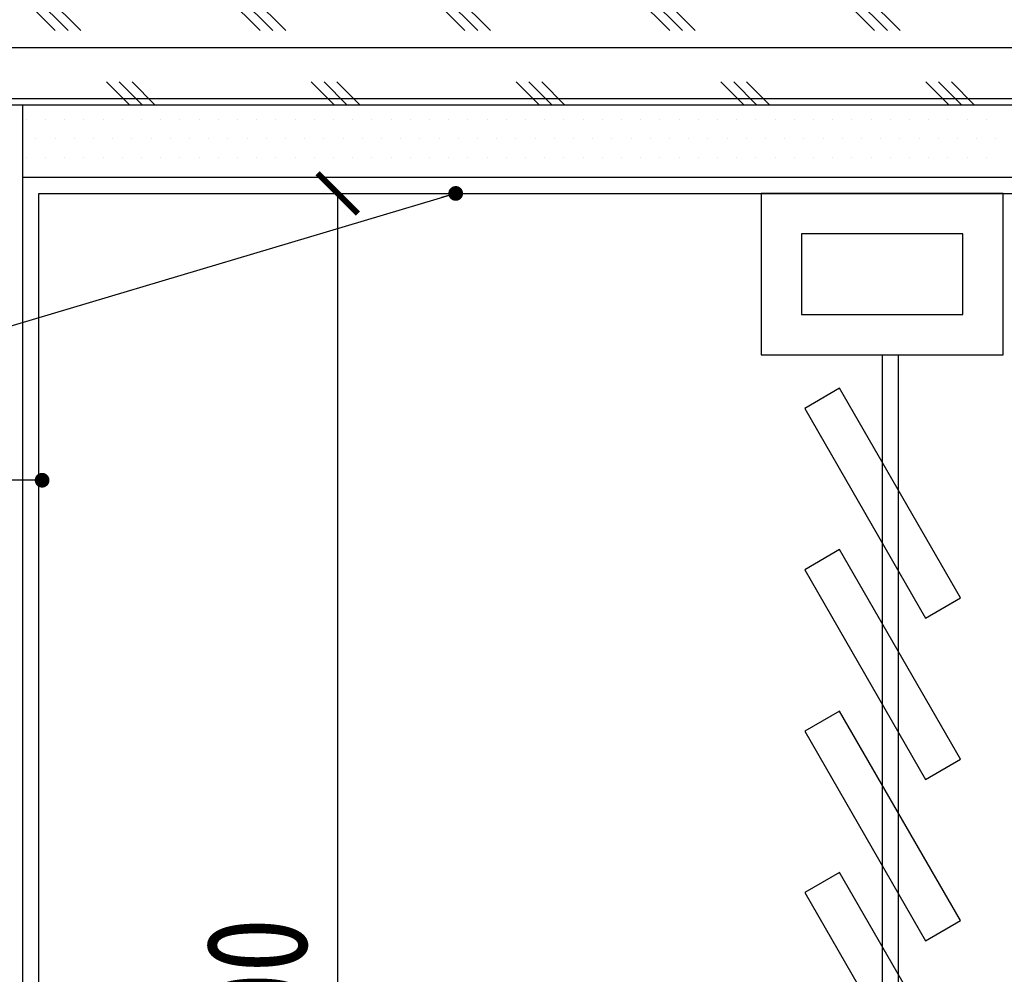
# Model space of a CAD drawing. Header units: millimetres. Extents: x -53 to 3023, y -53 to 2153.
# Tile 41 of 52: x 1882 to 2004, y 1049 to 1167. Entities that reach past the tile are written whole.
import ezdxf

# ---------------------------------------------------------------- set-up
doc = ezdxf.new("R2010")
doc.units = ezdxf.units.MM
doc.header["$LTSCALE"] = 5
doc.layers.get('Defpoints').update_dxf_attribs({"color": 8})
for name, color, linetype in [('A-建筑-拆墙', 251, 'Continuous'), ('E-尺寸标注', 9, 'Continuous'), ('Q-立面-填充', 251, 'Continuous'), ('Q-立面-完成面造型线', 6, 'Continuous'), ('Q-立面-次粗线', 31, 'Continuous'), ('Q-立面-细线', 8, 'Continuous')]:
    doc.layers.add(name, color=color, linetype=linetype)
doc.styles.add('CCD_DIM', font='SimSun.ttf', dxfattribs={"width": 0.8})
doc.styles.get("Standard").update_dxf_attribs({"font": 'SimSun.ttf'})
doc.dimstyles.new('1', dxfattribs={"dimscale": 0, "dimtxt": 2.5, "dimasz": 1.5, "dimexe": 1, "dimexo": 0, "dimgap": 0.3, "dimtad": 1, "dimdec": 0, "dimzin": 0, "dimdsep": 46, "dimtxsty": 'Standard', "dimblk": 'ARCHTICK', "dimcen": 0.09, "dimclrd": 8, "dimclre": 8, "dimclrt": 4, "dimadec": 0, "dimazin": 0, "dimtfac": 1, "dimtdec": 0, "dimtix": 1, "dimtofl": 0, "dimtmove": 2, "dimatfit": 3, "dimldrblk": 'DOTSMALL', "dimfxl": 5, "dimfxlon": 1, "dimtolj": 1, "dimtzin": 0, "dimarcsym": 0})
doc.dimstyles.get("Standard").update_dxf_attribs({"dimtxt": 0.18, "dimasz": 0.18, "dimexe": 0.18, "dimexo": 0.0625, "dimgap": 0.09, "dimtad": 0, "dimtih": 1, "dimtoh": 1, "dimdec": 4, "dimzin": 0, "dimdsep": 46, "dimtxsty": 'Standard', "dimcen": 0.09, "dimadec": 0, "dimazin": 0, "dimtfac": 1, "dimtdec": 4, "dimtofl": 0, "dimtmove": 0, "dimatfit": 3, "dimfxl": 1, "dimtolj": 1, "dimtzin": 0, "dimarcsym": 0})

# ---------------------------------------------------------------- blocks, each defined once
blk = doc.blocks.new('_ArchTick')
at = {"color": 0, "linetype": 'ByBlock', "const_width": 0.15}
blk.add_lwpolyline([(-0.5, -0.5), (0.5, 0.5)], dxfattribs=at)
blk = doc.blocks.new('*D122')
at = {"layer": 'Defpoints', "color": 0, "ltscale": 0.1999999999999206, "transparency": 16777216}
for p in [(-535014.7830493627, 505267.6246182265), (-535007.3706500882, 505267.6246182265), (-535014.7830493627, 505227.6246182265)]:
    blk.add_point(p, dxfattribs=at)
at = {"layer": 'E-尺寸标注', "color": 44, "lineweight": -2, "ltscale": 0.1999999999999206, "transparency": 16777216}
for p, q in [((-535012.3706500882, 505267.6246182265), (-535006.3706500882, 505267.6246182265)), ((-535007.3706500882, 505227.6246182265), (-535007.3706500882, 505267.6246182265)), ((-535012.3706500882, 505227.6246182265), (-535006.3706500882, 505227.6246182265))]:
    blk.add_line(p, q, dxfattribs=at)
for p, rotation in [((-535007.3706500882, 505267.6246182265), 90), ((-535007.3706500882, 505227.6246182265), 270)]:
    blk.add_blockref('_ArchTick', p, dxfattribs=dict(at, rotation=rotation))
at = {"layer": 'E-尺寸标注', "color": 50, "ltscale": 0.1999999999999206, "transparency": 16777216, "insert": (-535009.3706500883, 505247.6246182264), "char_height": 2.5, "attachment_point": 5, "rotation": 90, "style": 'CCD_DIM'}
blk.add_mtext('\\A1;200', dxfattribs=at)
blk = doc.blocks.new('HBA_Leader_Dot')
at = {"color": 0, "linetype": 'ByBlock'}
blk.add_line((-5, 0), (-10, 0), dxfattribs=at)
at = {"color": 0, "linetype": 'ByBlock', "const_width": 5}
blk.add_lwpolyline([(-2.5, 0, 1), (2.5, 0, 1)], format="xyb", close=True, dxfattribs=at)
blk = doc.blocks.new('*E42')
at = {"layer": 'Q-立面-细线'}
for p, q in [((3, 60.27542933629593), (3, 0)), ((3.400000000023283, 60.27542933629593), (3.400000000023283, 0))]:
    blk.add_line(p, q, dxfattribs=at)
for points in [[(0, 60.27542933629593), (6, 60.27542933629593), (6, 64.27542933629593), (0, 64.27542933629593)], [(1, 61.27542933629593), (5, 61.27542933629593), (5, 63.27542933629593), (1, 63.27542933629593)], [(4.080622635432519, 53.74865256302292), (4.946648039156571, 54.24865256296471), (1.946648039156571, 59.44480498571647), (1.080622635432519, 58.94480498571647)], [(4.080622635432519, 49.74763235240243), (4.946648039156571, 50.24763235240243), (1.946648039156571, 55.4437847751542), (1.080622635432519, 54.9437847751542)], [(4.080622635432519, 45.74661214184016), (4.946648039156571, 46.24661214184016), (1.946648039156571, 51.44276456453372), (1.080622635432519, 50.94276456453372)], [(4.080622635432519, 41.74559193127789), (4.946648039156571, 42.24559193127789), (1.946648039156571, 47.44174435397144), (1.080622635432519, 46.94174435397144)]]:
    blk.add_lwpolyline(points, close=True, dxfattribs=at)
blk = doc.blocks.new('0')
at = {"layer": 'Q-立面-填充', "ltscale": 0.1999999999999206}
h = blk.add_hatch(dxfattribs=at)
h.set_pattern_fill('CORK', color=256, scale=2, style=0)
h.set_pattern_definition([(0, (-535022.5830493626, 505269.8246182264), (0, 1.269999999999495), []), (135, (-535021.9480493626, 505269.1896182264), (-2.540001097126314, -2.540001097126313), [1.796051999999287, -1.796051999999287]), (135, (-535021.6305493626, 505269.1896182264), (-2.540001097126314, -2.540001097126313), [1.796051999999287, -1.796051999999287]), (135, (-535021.3130493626, 505269.1896182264), (-2.540001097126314, -2.540001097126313), [1.796051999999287, -1.796051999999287])])
h.paths.add_polyline_path([(-534974.7830493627, 505273.4246182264), (-535022.5830493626, 505273.4246182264), (-535022.5830493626, 505269.8246182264), (-534974.7830493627, 505269.8246182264)])
at = {"layer": 'Q-立面-完成面造型线', "ltscale": 0.1999999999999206}
for p, q in [((-535014.7830493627, 505227.6246182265, 1.378868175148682), (-535014.7830493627, 505267.6246182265, 1.378868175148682)), ((-535014.7830493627, 505267.6246182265, 1.378868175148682), (-534974.7830493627, 505267.6246182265, 1.378868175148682))]:
    blk.add_line(p, q, dxfattribs=at)
at = {"layer": 'Q-立面-次粗线', "ltscale": 0.1999999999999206}
for p, q in [((-535022.5830493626, 505269.8246182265, 1.378868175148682), (-534974.7830493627, 505269.8246182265, 1.378868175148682)), ((-535015.1830493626, 505228.0246182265, 1.378868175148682), (-535015.1830493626, 505269.8246182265, 1.378868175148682)), ((-535015.0961743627, 505269.4583682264, 1.378868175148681), (-535015.0961743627, 505269.4583682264, 1.378868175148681)), ((-535014.6199243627, 505269.4583682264, 1.378868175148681), (-535014.6199243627, 505269.4583682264, 1.378868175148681)), ((-535014.1436743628, 505269.4583682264, 1.378868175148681), (-535014.1436743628, 505269.4583682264, 1.378868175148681)), ((-535013.6674243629, 505269.4583682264, 1.378868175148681), (-535013.6674243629, 505269.4583682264, 1.378868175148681)), ((-535013.1911743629, 505269.4583682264, 1.378868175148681), (-535013.1911743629, 505269.4583682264, 1.378868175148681)), ((-535012.714924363, 505269.4583682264, 1.378868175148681), (-535012.714924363, 505269.4583682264, 1.378868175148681)), ((-535012.238674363, 505269.4583682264, 1.378868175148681), (-535012.238674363, 505269.4583682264, 1.378868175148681)), ((-535011.762424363, 505269.4583682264, 1.378868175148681), (-535011.762424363, 505269.4583682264, 1.378868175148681)), ((-535011.2861743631, 505269.4583682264, 1.378868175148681), (-535011.2861743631, 505269.4583682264, 1.378868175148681)), ((-535010.8099243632, 505269.4583682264, 1.378868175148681), (-535010.8099243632, 505269.4583682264, 1.378868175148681)), ((-535010.3336743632, 505269.4583682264, 1.378868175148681), (-535010.3336743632, 505269.4583682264, 1.378868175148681)), ((-535009.8574243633, 505269.4583682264, 1.378868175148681), (-535009.8574243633, 505269.4583682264, 1.378868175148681)), ((-535009.3811743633, 505269.4583682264, 1.378868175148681), (-535009.3811743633, 505269.4583682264, 1.378868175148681)), ((-535008.9049243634, 505269.4583682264, 1.378868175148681), (-535008.9049243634, 505269.4583682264, 1.378868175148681)), ((-535008.4286743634, 505269.4583682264, 1.378868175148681), (-535008.4286743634, 505269.4583682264, 1.378868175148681)), ((-535007.9524243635, 505269.4583682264, 1.378868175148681), (-535007.9524243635, 505269.4583682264, 1.378868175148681)), ((-535007.4761743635, 505269.4583682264, 1.378868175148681), (-535007.4761743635, 505269.4583682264, 1.378868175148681)), ((-535006.9999243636, 505269.4583682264, 1.378868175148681), (-535006.9999243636, 505269.4583682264, 1.378868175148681)), ((-535006.5236743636, 505269.4583682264, 1.378868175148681), (-535006.5236743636, 505269.4583682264, 1.378868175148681)), ((-535006.0474243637, 505269.4583682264, 1.378868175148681), (-535006.0474243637, 505269.4583682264, 1.378868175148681)), ((-535005.5711743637, 505269.4583682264, 1.378868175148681), (-535005.5711743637, 505269.4583682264, 1.378868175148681)), ((-535005.0949243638, 505269.4583682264, 1.378868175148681), (-535005.0949243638, 505269.4583682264, 1.378868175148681)), ((-535004.6186743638, 505269.4583682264, 1.378868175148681), (-535004.6186743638, 505269.4583682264, 1.378868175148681)), ((-535004.1424243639, 505269.4583682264, 1.378868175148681), (-535004.1424243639, 505269.4583682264, 1.378868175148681)), ((-535003.6661743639, 505269.4583682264, 1.378868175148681), (-535003.6661743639, 505269.4583682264, 1.378868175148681)), ((-535003.189924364, 505269.4583682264, 1.378868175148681), (-535003.189924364, 505269.4583682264, 1.378868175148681)), ((-535002.713674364, 505269.4583682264, 1.378868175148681), (-535002.713674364, 505269.4583682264, 1.378868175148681)), ((-535002.2374243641, 505269.4583682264, 1.378868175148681), (-535002.2374243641, 505269.4583682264, 1.378868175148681)), ((-535001.7611743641, 505269.4583682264, 1.378868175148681), (-535001.7611743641, 505269.4583682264, 1.378868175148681)), ((-535001.2849243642, 505269.4583682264, 1.378868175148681), (-535001.2849243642, 505269.4583682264, 1.378868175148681)), ((-535000.8086743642, 505269.4583682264, 1.378868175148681), (-535000.8086743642, 505269.4583682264, 1.378868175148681)), ((-535000.3324243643, 505269.4583682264, 1.378868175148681), (-535000.3324243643, 505269.4583682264, 1.378868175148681)), ((-534999.8561743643, 505269.4583682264, 1.378868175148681), (-534999.8561743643, 505269.4583682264, 1.378868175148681)), ((-534999.3799243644, 505269.4583682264, 1.378868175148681), (-534999.3799243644, 505269.4583682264, 1.378868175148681)), ((-534998.9036743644, 505269.4583682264, 1.378868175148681), (-534998.9036743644, 505269.4583682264, 1.378868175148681)), ((-534998.4274243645, 505269.4583682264, 1.378868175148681), (-534998.4274243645, 505269.4583682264, 1.378868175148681)), ((-534997.9511743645, 505269.4583682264, 1.378868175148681), (-534997.9511743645, 505269.4583682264, 1.378868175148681)), ((-534997.4749243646, 505269.4583682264, 1.378868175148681), (-534997.4749243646, 505269.4583682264, 1.378868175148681)), ((-534996.9986743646, 505269.4583682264, 1.378868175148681), (-534996.9986743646, 505269.4583682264, 1.378868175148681)), ((-534996.5224243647, 505269.4583682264, 1.378868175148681), (-534996.5224243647, 505269.4583682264, 1.378868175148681)), ((-534996.0461743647, 505269.4583682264, 1.378868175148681), (-534996.0461743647, 505269.4583682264, 1.378868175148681)), ((-534995.5699243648, 505269.4583682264, 1.378868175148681), (-534995.5699243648, 505269.4583682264, 1.378868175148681)), ((-534995.0936743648, 505269.4583682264, 1.378868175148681), (-534995.0936743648, 505269.4583682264, 1.378868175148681)), ((-534994.6174243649, 505269.4583682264, 1.378868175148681), (-534994.6174243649, 505269.4583682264, 1.378868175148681)), ((-534994.141174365, 505269.4583682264, 1.378868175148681), (-534994.141174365, 505269.4583682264, 1.378868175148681)), ((-534993.664924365, 505269.4583682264, 1.378868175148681), (-534993.664924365, 505269.4583682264, 1.378868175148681)), ((-534993.188674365, 505269.4583682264, 1.378868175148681), (-534993.188674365, 505269.4583682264, 1.378868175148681)), ((-534992.7124243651, 505269.4583682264, 1.378868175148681), (-534992.7124243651, 505269.4583682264, 1.378868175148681)), ((-534992.2361743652, 505269.4583682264, 1.378868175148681), (-534992.2361743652, 505269.4583682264, 1.378868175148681)), ((-534991.7599243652, 505269.4583682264, 1.378868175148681), (-534991.7599243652, 505269.4583682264, 1.378868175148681)), ((-534991.2836743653, 505269.4583682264, 1.378868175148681), (-534991.2836743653, 505269.4583682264, 1.378868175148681)), ((-535014.8580493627, 505268.9821182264, 1.378868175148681), (-535014.8580493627, 505268.9821182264, 1.378868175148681)), ((-535014.3817993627, 505268.9821182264, 1.378868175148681), (-535014.3817993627, 505268.9821182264, 1.378868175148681)), ((-535013.9055493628, 505268.9821182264, 1.378868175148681), (-535013.9055493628, 505268.9821182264, 1.378868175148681)), ((-535013.4292993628, 505268.9821182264, 1.378868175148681), (-535013.4292993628, 505268.9821182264, 1.378868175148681)), ((-535012.9530493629, 505268.9821182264, 1.378868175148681), (-535012.9530493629, 505268.9821182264, 1.378868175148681)), ((-535012.4767993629, 505268.9821182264, 1.378868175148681), (-535012.4767993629, 505268.9821182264, 1.378868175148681)), ((-535012.000549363, 505268.9821182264, 1.378868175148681), (-535012.000549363, 505268.9821182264, 1.378868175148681)), ((-535011.524299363, 505268.9821182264, 1.378868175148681), (-535011.524299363, 505268.9821182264, 1.378868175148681)), ((-535011.0480493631, 505268.9821182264, 1.378868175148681), (-535011.0480493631, 505268.9821182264, 1.378868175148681)), ((-535010.5717993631, 505268.9821182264, 1.378868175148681), (-535010.5717993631, 505268.9821182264, 1.378868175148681)), ((-535010.0955493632, 505268.9821182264, 1.378868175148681), (-535010.0955493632, 505268.9821182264, 1.378868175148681)), ((-535009.6192993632, 505268.9821182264, 1.378868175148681), (-535009.6192993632, 505268.9821182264, 1.378868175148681)), ((-535009.1430493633, 505268.9821182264, 1.378868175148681), (-535009.1430493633, 505268.9821182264, 1.378868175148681)), ((-535008.6667993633, 505268.9821182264, 1.378868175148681), (-535008.6667993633, 505268.9821182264, 1.378868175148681)), ((-535008.1905493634, 505268.9821182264, 1.378868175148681), (-535008.1905493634, 505268.9821182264, 1.378868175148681)), ((-535007.7142993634, 505268.9821182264, 1.378868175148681), (-535007.7142993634, 505268.9821182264, 1.378868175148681)), ((-535007.2380493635, 505268.9821182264, 1.378868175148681), (-535007.2380493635, 505268.9821182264, 1.378868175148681)), ((-535006.7617993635, 505268.9821182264, 1.378868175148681), (-535006.7617993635, 505268.9821182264, 1.378868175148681)), ((-535006.2855493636, 505268.9821182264, 1.378868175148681), (-535006.2855493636, 505268.9821182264, 1.378868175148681)), ((-535005.8092993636, 505268.9821182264, 1.378868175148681), (-535005.8092993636, 505268.9821182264, 1.378868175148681)), ((-535005.3330493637, 505268.9821182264, 1.378868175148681), (-535005.3330493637, 505268.9821182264, 1.378868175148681)), ((-535004.8567993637, 505268.9821182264, 1.378868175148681), (-535004.8567993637, 505268.9821182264, 1.378868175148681)), ((-535004.3805493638, 505268.9821182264, 1.378868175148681), (-535004.3805493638, 505268.9821182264, 1.378868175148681)), ((-535003.9042993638, 505268.9821182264, 1.378868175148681), (-535003.9042993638, 505268.9821182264, 1.378868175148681)), ((-535003.4280493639, 505268.9821182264, 1.378868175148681), (-535003.4280493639, 505268.9821182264, 1.378868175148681)), ((-535002.951799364, 505268.9821182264, 1.378868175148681), (-535002.951799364, 505268.9821182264, 1.378868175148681)), ((-535002.475549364, 505268.9821182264, 1.378868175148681), (-535002.475549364, 505268.9821182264, 1.378868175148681)), ((-535001.999299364, 505268.9821182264, 1.378868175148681), (-535001.999299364, 505268.9821182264, 1.378868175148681)), ((-535001.5230493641, 505268.9821182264, 1.378868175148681), (-535001.5230493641, 505268.9821182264, 1.378868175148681)), ((-535001.0467993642, 505268.9821182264, 1.378868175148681), (-535001.0467993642, 505268.9821182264, 1.378868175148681)), ((-535000.5705493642, 505268.9821182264, 1.378868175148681), (-535000.5705493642, 505268.9821182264, 1.378868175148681)), ((-535000.0942993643, 505268.9821182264, 1.378868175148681), (-535000.0942993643, 505268.9821182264, 1.378868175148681)), ((-534999.6180493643, 505268.9821182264, 1.378868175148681), (-534999.6180493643, 505268.9821182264, 1.378868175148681)), ((-534999.1417993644, 505268.9821182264, 1.378868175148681), (-534999.1417993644, 505268.9821182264, 1.378868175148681)), ((-534998.6655493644, 505268.9821182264, 1.378868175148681), (-534998.6655493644, 505268.9821182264, 1.378868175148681)), ((-534998.1892993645, 505268.9821182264, 1.378868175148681), (-534998.1892993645, 505268.9821182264, 1.378868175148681)), ((-534997.7130493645, 505268.9821182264, 1.378868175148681), (-534997.7130493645, 505268.9821182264, 1.378868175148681)), ((-534997.2367993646, 505268.9821182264, 1.378868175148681), (-534997.2367993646, 505268.9821182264, 1.378868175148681)), ((-534996.7605493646, 505268.9821182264, 1.378868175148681), (-534996.7605493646, 505268.9821182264, 1.378868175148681)), ((-534996.2842993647, 505268.9821182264, 1.378868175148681), (-534996.2842993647, 505268.9821182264, 1.378868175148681)), ((-534995.8080493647, 505268.9821182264, 1.378868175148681), (-534995.8080493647, 505268.9821182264, 1.378868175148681)), ((-534995.3317993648, 505268.9821182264, 1.378868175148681), (-534995.3317993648, 505268.9821182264, 1.378868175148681)), ((-534994.8555493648, 505268.9821182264, 1.378868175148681), (-534994.8555493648, 505268.9821182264, 1.378868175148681)), ((-534994.3792993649, 505268.9821182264, 1.378868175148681), (-534994.3792993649, 505268.9821182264, 1.378868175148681)), ((-534993.9030493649, 505268.9821182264, 1.378868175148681), (-534993.9030493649, 505268.9821182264, 1.378868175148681)), ((-534993.426799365, 505268.9821182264, 1.378868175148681), (-534993.426799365, 505268.9821182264, 1.378868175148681)), ((-534992.950549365, 505268.9821182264, 1.378868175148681), (-534992.950549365, 505268.9821182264, 1.378868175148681)), ((-534992.4742993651, 505268.9821182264, 1.378868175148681), (-534992.4742993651, 505268.9821182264, 1.378868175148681)), ((-534991.9980493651, 505268.9821182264, 1.378868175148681), (-534991.9980493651, 505268.9821182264, 1.378868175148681)), ((-534991.5217993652, 505268.9821182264, 1.378868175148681), (-534991.5217993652, 505268.9821182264, 1.378868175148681)), ((-534991.0455493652, 505268.9821182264, 1.378868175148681), (-534991.0455493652, 505268.9821182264, 1.378868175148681)), ((-535015.0961743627, 505268.5058682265, 1.378868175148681), (-535015.0961743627, 505268.5058682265, 1.378868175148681)), ((-535014.6199243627, 505268.5058682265, 1.378868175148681), (-535014.6199243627, 505268.5058682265, 1.378868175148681)), ((-535014.1436743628, 505268.5058682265, 1.378868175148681), (-535014.1436743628, 505268.5058682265, 1.378868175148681)), ((-535013.6674243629, 505268.5058682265, 1.378868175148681), (-535013.6674243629, 505268.5058682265, 1.378868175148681)), ((-535013.1911743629, 505268.5058682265, 1.378868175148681), (-535013.1911743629, 505268.5058682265, 1.378868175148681)), ((-535012.714924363, 505268.5058682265, 1.378868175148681), (-535012.714924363, 505268.5058682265, 1.378868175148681)), ((-535012.238674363, 505268.5058682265, 1.378868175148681), (-535012.238674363, 505268.5058682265, 1.378868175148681)), ((-535011.762424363, 505268.5058682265, 1.378868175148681), (-535011.762424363, 505268.5058682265, 1.378868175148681)), ((-535011.2861743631, 505268.5058682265, 1.378868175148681), (-535011.2861743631, 505268.5058682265, 1.378868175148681)), ((-535010.8099243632, 505268.5058682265, 1.378868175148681), (-535010.8099243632, 505268.5058682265, 1.378868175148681)), ((-535010.3336743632, 505268.5058682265, 1.378868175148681), (-535010.3336743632, 505268.5058682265, 1.378868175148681)), ((-535009.8574243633, 505268.5058682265, 1.378868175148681), (-535009.8574243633, 505268.5058682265, 1.378868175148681)), ((-535009.3811743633, 505268.5058682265, 1.378868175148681), (-535009.3811743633, 505268.5058682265, 1.378868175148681)), ((-535008.9049243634, 505268.5058682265, 1.378868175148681), (-535008.9049243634, 505268.5058682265, 1.378868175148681)), ((-535008.4286743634, 505268.5058682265, 1.378868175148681), (-535008.4286743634, 505268.5058682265, 1.378868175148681)), ((-535007.9524243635, 505268.5058682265, 1.378868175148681), (-535007.9524243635, 505268.5058682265, 1.378868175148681)), ((-535007.4761743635, 505268.5058682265, 1.378868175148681), (-535007.4761743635, 505268.5058682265, 1.378868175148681)), ((-535006.9999243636, 505268.5058682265, 1.378868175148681), (-535006.9999243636, 505268.5058682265, 1.378868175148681)), ((-535006.5236743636, 505268.5058682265, 1.378868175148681), (-535006.5236743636, 505268.5058682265, 1.378868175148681)), ((-535006.0474243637, 505268.5058682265, 1.378868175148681), (-535006.0474243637, 505268.5058682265, 1.378868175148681)), ((-535005.5711743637, 505268.5058682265, 1.378868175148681), (-535005.5711743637, 505268.5058682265, 1.378868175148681)), ((-535005.0949243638, 505268.5058682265, 1.378868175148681), (-535005.0949243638, 505268.5058682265, 1.378868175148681)), ((-535004.6186743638, 505268.5058682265, 1.378868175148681), (-535004.6186743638, 505268.5058682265, 1.378868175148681)), ((-535004.1424243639, 505268.5058682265, 1.378868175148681), (-535004.1424243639, 505268.5058682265, 1.378868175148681)), ((-535003.6661743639, 505268.5058682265, 1.378868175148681), (-535003.6661743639, 505268.5058682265, 1.378868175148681)), ((-535003.189924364, 505268.5058682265, 1.378868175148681), (-535003.189924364, 505268.5058682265, 1.378868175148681)), ((-535002.713674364, 505268.5058682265, 1.378868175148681), (-535002.713674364, 505268.5058682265, 1.378868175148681)), ((-535002.2374243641, 505268.5058682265, 1.378868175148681), (-535002.2374243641, 505268.5058682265, 1.378868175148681)), ((-535001.7611743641, 505268.5058682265, 1.378868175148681), (-535001.7611743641, 505268.5058682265, 1.378868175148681)), ((-535001.2849243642, 505268.5058682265, 1.378868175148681), (-535001.2849243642, 505268.5058682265, 1.378868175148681)), ((-535000.8086743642, 505268.5058682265, 1.378868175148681), (-535000.8086743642, 505268.5058682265, 1.378868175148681)), ((-535000.3324243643, 505268.5058682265, 1.378868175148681), (-535000.3324243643, 505268.5058682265, 1.378868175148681)), ((-534999.8561743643, 505268.5058682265, 1.378868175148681), (-534999.8561743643, 505268.5058682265, 1.378868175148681)), ((-534999.3799243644, 505268.5058682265, 1.378868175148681), (-534999.3799243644, 505268.5058682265, 1.378868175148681)), ((-534998.9036743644, 505268.5058682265, 1.378868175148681), (-534998.9036743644, 505268.5058682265, 1.378868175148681)), ((-534998.4274243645, 505268.5058682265, 1.378868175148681), (-534998.4274243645, 505268.5058682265, 1.378868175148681)), ((-534997.9511743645, 505268.5058682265, 1.378868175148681), (-534997.9511743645, 505268.5058682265, 1.378868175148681)), ((-534997.4749243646, 505268.5058682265, 1.378868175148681), (-534997.4749243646, 505268.5058682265, 1.378868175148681)), ((-534996.9986743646, 505268.5058682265, 1.378868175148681), (-534996.9986743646, 505268.5058682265, 1.378868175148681)), ((-534996.5224243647, 505268.5058682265, 1.378868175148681), (-534996.5224243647, 505268.5058682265, 1.378868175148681)), ((-534996.0461743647, 505268.5058682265, 1.378868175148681), (-534996.0461743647, 505268.5058682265, 1.378868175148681)), ((-534995.5699243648, 505268.5058682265, 1.378868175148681), (-534995.5699243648, 505268.5058682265, 1.378868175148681)), ((-534995.0936743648, 505268.5058682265, 1.378868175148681), (-534995.0936743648, 505268.5058682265, 1.378868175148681)), ((-534994.6174243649, 505268.5058682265, 1.378868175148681), (-534994.6174243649, 505268.5058682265, 1.378868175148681)), ((-534994.141174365, 505268.5058682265, 1.378868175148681), (-534994.141174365, 505268.5058682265, 1.378868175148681)), ((-534993.664924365, 505268.5058682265, 1.378868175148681), (-534993.664924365, 505268.5058682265, 1.378868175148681)), ((-534993.188674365, 505268.5058682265, 1.378868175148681), (-534993.188674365, 505268.5058682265, 1.378868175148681)), ((-534992.7124243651, 505268.5058682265, 1.378868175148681), (-534992.7124243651, 505268.5058682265, 1.378868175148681)), ((-534992.2361743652, 505268.5058682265, 1.378868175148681), (-534992.2361743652, 505268.5058682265, 1.378868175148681)), ((-534991.7599243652, 505268.5058682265, 1.378868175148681), (-534991.7599243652, 505268.5058682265, 1.378868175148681)), ((-534991.2836743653, 505268.5058682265, 1.378868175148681), (-534991.2836743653, 505268.5058682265, 1.378868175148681)), ((-535015.1830493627, 505268.0246182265, 1.378868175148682), (-534974.7830493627, 505268.0246182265, 1.378868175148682)), ((-535014.8580493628, 505268.0296182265, 1.378868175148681), (-535014.8580493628, 505268.0296182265, 1.378868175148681)), ((-535014.3817993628, 505268.0296182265, 1.378868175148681), (-535014.3817993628, 505268.0296182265, 1.378868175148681)), ((-535013.9055493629, 505268.0296182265, 1.378868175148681), (-535013.9055493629, 505268.0296182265, 1.378868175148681)), ((-535013.4292993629, 505268.0296182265, 1.378868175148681), (-535013.4292993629, 505268.0296182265, 1.378868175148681)), ((-535012.953049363, 505268.0296182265, 1.378868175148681), (-535012.953049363, 505268.0296182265, 1.378868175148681)), ((-535012.476799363, 505268.0296182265, 1.378868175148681), (-535012.476799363, 505268.0296182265, 1.378868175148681)), ((-535012.0005493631, 505268.0296182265, 1.378868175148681), (-535012.0005493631, 505268.0296182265, 1.378868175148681)), ((-535011.5242993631, 505268.0296182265, 1.378868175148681), (-535011.5242993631, 505268.0296182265, 1.378868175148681)), ((-535011.0480493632, 505268.0296182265, 1.378868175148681), (-535011.0480493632, 505268.0296182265, 1.378868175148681)), ((-535010.5717993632, 505268.0296182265, 1.378868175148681), (-535010.5717993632, 505268.0296182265, 1.378868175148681)), ((-535010.0955493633, 505268.0296182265, 1.378868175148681), (-535010.0955493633, 505268.0296182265, 1.378868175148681)), ((-535009.6192993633, 505268.0296182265, 1.378868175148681), (-535009.6192993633, 505268.0296182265, 1.378868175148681)), ((-535009.1430493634, 505268.0296182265, 1.378868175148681), (-535009.1430493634, 505268.0296182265, 1.378868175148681)), ((-535008.6667993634, 505268.0296182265, 1.378868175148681), (-535008.6667993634, 505268.0296182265, 1.378868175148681)), ((-535008.1905493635, 505268.0296182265, 1.378868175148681), (-535008.1905493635, 505268.0296182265, 1.378868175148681)), ((-535007.7142993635, 505268.0296182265, 1.378868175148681), (-535007.7142993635, 505268.0296182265, 1.378868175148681)), ((-535007.2380493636, 505268.0296182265, 1.378868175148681), (-535007.2380493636, 505268.0296182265, 1.378868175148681)), ((-535006.7617993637, 505268.0296182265, 1.378868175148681), (-535006.7617993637, 505268.0296182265, 1.378868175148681)), ((-535006.2855493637, 505268.0296182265, 1.378868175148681), (-535006.2855493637, 505268.0296182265, 1.378868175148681)), ((-535005.8092993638, 505268.0296182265, 1.378868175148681), (-535005.8092993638, 505268.0296182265, 1.378868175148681)), ((-535005.3330493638, 505268.0296182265, 1.378868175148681), (-535005.3330493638, 505268.0296182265, 1.378868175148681)), ((-535004.8567993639, 505268.0296182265, 1.378868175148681), (-535004.8567993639, 505268.0296182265, 1.378868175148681)), ((-535004.3805493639, 505268.0296182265, 1.378868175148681), (-535004.3805493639, 505268.0296182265, 1.378868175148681)), ((-535003.904299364, 505268.0296182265, 1.378868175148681), (-535003.904299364, 505268.0296182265, 1.378868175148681)), ((-535003.428049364, 505268.0296182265, 1.378868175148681), (-535003.428049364, 505268.0296182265, 1.378868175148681)), ((-535002.9517993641, 505268.0296182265, 1.378868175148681), (-535002.9517993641, 505268.0296182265, 1.378868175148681)), ((-535002.4755493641, 505268.0296182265, 1.378868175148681), (-535002.4755493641, 505268.0296182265, 1.378868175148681)), ((-535001.9992993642, 505268.0296182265, 1.378868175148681), (-535001.9992993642, 505268.0296182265, 1.378868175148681)), ((-535001.5230493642, 505268.0296182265, 1.378868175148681), (-535001.5230493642, 505268.0296182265, 1.378868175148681)), ((-535001.0467993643, 505268.0296182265, 1.378868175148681), (-535001.0467993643, 505268.0296182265, 1.378868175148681)), ((-535000.5705493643, 505268.0296182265, 1.378868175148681), (-535000.5705493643, 505268.0296182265, 1.378868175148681)), ((-535000.0942993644, 505268.0296182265, 1.378868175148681), (-535000.0942993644, 505268.0296182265, 1.378868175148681)), ((-534999.6180493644, 505268.0296182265, 1.378868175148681), (-534999.6180493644, 505268.0296182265, 1.378868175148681)), ((-534999.1417993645, 505268.0296182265, 1.378868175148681), (-534999.1417993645, 505268.0296182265, 1.378868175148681)), ((-534998.6655493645, 505268.0296182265, 1.378868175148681), (-534998.6655493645, 505268.0296182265, 1.378868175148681)), ((-534998.1892993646, 505268.0296182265, 1.378868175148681), (-534998.1892993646, 505268.0296182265, 1.378868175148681)), ((-534997.7130493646, 505268.0296182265, 1.378868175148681), (-534997.7130493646, 505268.0296182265, 1.378868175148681)), ((-534997.2367993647, 505268.0296182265, 1.378868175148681), (-534997.2367993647, 505268.0296182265, 1.378868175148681)), ((-534996.7605493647, 505268.0296182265, 1.378868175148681), (-534996.7605493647, 505268.0296182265, 1.378868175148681)), ((-534996.2842993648, 505268.0296182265, 1.378868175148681), (-534996.2842993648, 505268.0296182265, 1.378868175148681)), ((-534995.8080493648, 505268.0296182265, 1.378868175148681), (-534995.8080493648, 505268.0296182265, 1.378868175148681)), ((-534995.3317993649, 505268.0296182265, 1.378868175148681), (-534995.3317993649, 505268.0296182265, 1.378868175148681)), ((-534994.8555493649, 505268.0296182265, 1.378868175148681), (-534994.8555493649, 505268.0296182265, 1.378868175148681)), ((-534994.379299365, 505268.0296182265, 1.378868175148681), (-534994.379299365, 505268.0296182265, 1.378868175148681)), ((-534993.903049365, 505268.0296182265, 1.378868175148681), (-534993.903049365, 505268.0296182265, 1.378868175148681)), ((-534993.4267993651, 505268.0296182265, 1.378868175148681), (-534993.4267993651, 505268.0296182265, 1.378868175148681)), ((-534992.9505493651, 505268.0296182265, 1.378868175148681), (-534992.9505493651, 505268.0296182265, 1.378868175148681)), ((-534992.4742993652, 505268.0296182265, 1.378868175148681), (-534992.4742993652, 505268.0296182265, 1.378868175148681)), ((-534991.9980493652, 505268.0296182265, 1.378868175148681), (-534991.9980493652, 505268.0296182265, 1.378868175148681)), ((-534991.5217993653, 505268.0296182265, 1.378868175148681), (-534991.5217993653, 505268.0296182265, 1.378868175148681)), ((-534991.0455493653, 505268.0296182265, 1.378868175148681), (-534991.0455493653, 505268.0296182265, 1.378868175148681))]:
    blk.add_line(p, q, dxfattribs=at)
at = {"ltscale": 0.1999999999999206}
blk.add_blockref('*E42', (-534996.870240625, 505203.3491888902, 1.378868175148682), dxfattribs=at)
at = {"layer": 'E-尺寸标注', "ltscale": 0.1999999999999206}
dim = blk.add_linear_dim(base=(-535007.3706500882, 505267.6246182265, 1.378868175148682), p1=(-535014.7830493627, 505227.6246182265, 1.378868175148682), p2=(-535014.7830493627, 505267.6246182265, 1.378868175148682), angle=90, dimstyle='Standard', override={"dimscale": 1, "dimtxt": 2.5, "dimasz": 1, "dimexe": 1, "dimexo": 1, "dimgap": 0.75, "dimtad": 1, "dimtih": 0, "dimtoh": 0, "dimdec": 0, "dimlfac": 5.000000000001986, "dimrnd": 0.004999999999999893, "dimtxsty": 'CCD_DIM', "dimblk": 'ArchTick', "dimcen": 0.13, "dimclrd": 44, "dimclre": 44, "dimclrt": 50, "dimtdec": 0, "dimtix": 1, "dimtofl": 1, "dimtmove": 2, "dimldrblk": 'HBA_Leader_Dot', "dimfxl": 5, "dimfxlon": 1, "dimtvp": 1}, dxfattribs=at)
dim.commit()
dim.dimension.update_dxf_attribs({"geometry": '*D122', "text_midpoint": (-535009.3706500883, 505247.6246182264, 1.378868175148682)})
at = {"layer": 'A-建筑-拆墙'}
for points in [[(-535004.4448711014, 505267.6246182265), (-535028.2814808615, 505260.5147112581), (-535060.2155719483, 505260.5147112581)], [(-535014.7025829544, 505260.5147112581), (-535060.2155719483, 505260.5147112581)]]:
    blk.add_leader(points, dimstyle='1', override={"dimscale": 0.4876327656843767, "dimasz": 0.75, "dimtad": 0, "dimldrblk": 'Dot'}, dxfattribs=at)

msp = doc.modelspace()

# ---------------------------------------------------------------- block references
at = {"xscale": 5, "yscale": 5, "zscale": 5}
msp.add_blockref('0', (2676958.211271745, -2525192.548285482), dxfattribs=at)

doc.saveas('drawing.dxf')
